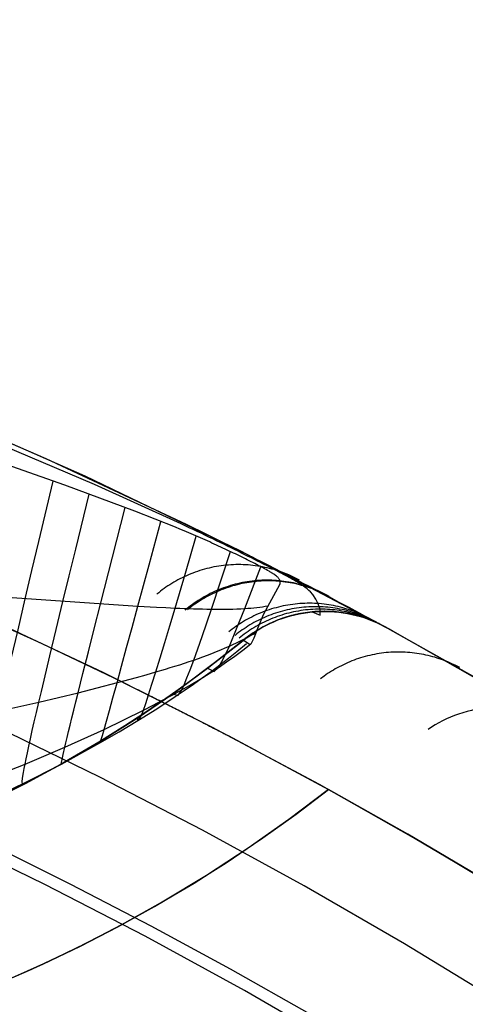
# Model space of a CAD drawing. Header units: millimetres. Extents: x -118 to 118, y -118 to 118.
# Tile 59 of 68: x 48 to 58, y 94 to 117. Entities that reach past the tile are written whole.
import ezdxf

# ---------------------------------------------------------------- set-up
doc = ezdxf.new("R2010")
doc.units = ezdxf.units.MM
doc.header["$MEASUREMENT"] = 0
doc.layers.add('Predefinito', color=5, linetype='Continuous')

msp = doc.modelspace()

# ---------------------------------------------------------------- linework, layer by layer
at = {"layer": 'Predefinito'}
for points in [[(59.917, 101.075), (56.393, 103.083), (52.801, 104.968), (49.146, 106.728), (45.433, 108.361), (41.666, 109.864), (37.849, 111.237), (33.987, 112.477), (30.085, 113.583), (26.146, 114.554), (22.177, 115.388), (18.181, 116.085), (14.163, 116.643), (10.129, 117.063), (6.082, 117.342), (2.028, 117.482), (-2.028, 117.482)], [(59.658, 96.556), (57.177, 98.046), (54.666, 99.468), (52.13, 100.82), (49.57, 102.103), (46.99, 103.316), (44.392, 104.459), (41.779, 105.531), (39.153, 106.533), (36.518, 107.465), (33.877, 108.326)], [(56.213, 103.181), (56.167, 103.206), (56.12, 103.23), (56.072, 103.253), (56.024, 103.276), (55.975, 103.297), (55.926, 103.318), (55.876, 103.339), (55.825, 103.358), (55.774, 103.376), (55.722, 103.394), (55.67, 103.411), (55.618, 103.427), (55.564, 103.442), (55.511, 103.456), (55.457, 103.469), (55.402, 103.481), (55.348, 103.492), (55.292, 103.502), (55.237, 103.511), (55.181, 103.519), (55.125, 103.527), (55.069, 103.533), (55.012, 103.538), (54.956, 103.541), (54.899, 103.544), (54.842, 103.546), (54.785, 103.547), (54.728, 103.546), (54.671, 103.545), (54.614, 103.542), (54.557, 103.539), (54.5, 103.534), (54.443, 103.528), (54.387, 103.521), (54.33, 103.513), (54.274, 103.504), (54.218, 103.494), (54.162, 103.483), (54.106, 103.471), (54.051, 103.457), (53.996, 103.443), (53.941, 103.428), (53.887, 103.411), (53.833, 103.394), (53.78, 103.376), (53.727, 103.357), (53.675, 103.337), (53.623, 103.316), (53.572, 103.294), (53.521, 103.271), (53.471, 103.247), (53.422, 103.223), (53.373, 103.197), (53.325, 103.171), (53.277, 103.144), (53.23, 103.117), (53.184, 103.088), (53.139, 103.059), (53.094, 103.029), (53.05, 102.999), (53.007, 102.968), (52.964, 102.936), (52.922, 102.904), (52.882, 102.871)], [(52.882, 102.871), (52.964, 102.936), (53.048, 102.998), (53.134, 103.056), (53.222, 103.112), (53.313, 103.165), (53.405, 103.214), (53.498, 103.26), (53.593, 103.303), (53.69, 103.343), (53.788, 103.379), (53.887, 103.411), (53.987, 103.441), (54.088, 103.466), (54.19, 103.489), (54.293, 103.507), (54.396, 103.522), (54.5, 103.534), (54.604, 103.542), (54.709, 103.546), (54.813, 103.546), (54.917, 103.543), (55.021, 103.537), (55.125, 103.527), (55.229, 103.513), (55.332, 103.495), (55.434, 103.474), (55.535, 103.449), (55.636, 103.421), (55.735, 103.39), (55.834, 103.355), (55.931, 103.316), (56.026, 103.275), (56.121, 103.229), (56.213, 103.181)], [(59.718, 90.455), (57.477, 91.897), (55.204, 93.284), (52.899, 94.616), (50.563, 95.894), (48.199, 97.114), (45.811, 98.276), (43.4, 99.377), (40.966, 100.42), (38.508, 101.403), (36.033, 102.324), (33.541, 103.182)], [(56.213, 103.181), (58.778, 101.742), (61.307, 100.238)], [(56.213, 103.181), (58.755, 101.755), (61.261, 100.267)], [(33.046, 96.095), (34.06, 96.086), (35.078, 96.111), (36.093, 96.17), (37.106, 96.264), (38.114, 96.391), (39.117, 96.553), (40.115, 96.748), (41.105, 96.977), (42.087, 97.239), (43.06, 97.534), (44.022, 97.862), (44.973, 98.221), (45.91, 98.613), (46.835, 99.036), (47.744, 99.49), (48.638, 99.975), (49.514, 100.489), (50.373, 101.032), (51.213, 101.605), (52.034, 102.205), (52.833, 102.832), (52.882, 102.871)], [(52.882, 102.871), (52.061, 102.225), (51.219, 101.608), (50.356, 101.021), (49.473, 100.463), (48.571, 99.937), (47.651, 99.442), (46.715, 98.979), (45.764, 98.549), (44.798, 98.153), (43.819, 97.789), (42.828, 97.46), (41.826, 97.166), (40.814, 96.906), (39.795, 96.682), (38.768, 96.493), (37.735, 96.339), (36.697, 96.222), (35.656, 96.14), (34.613, 96.095), (33.569, 96.086)], [(52.882, 102.871), (52.2, 102.332), (51.499, 101.809), (50.779, 101.303), (50.04, 100.816), (49.282, 100.349), (48.508, 99.902), (47.716, 99.476), (46.909, 99.072), (46.088, 98.692), (45.253, 98.335), (44.405, 98.002), (43.545, 97.695), (42.675, 97.413), (41.795, 97.157), (40.907, 96.928), (40.013, 96.727), (39.112, 96.552), (38.207, 96.405), (37.299, 96.286), (36.389, 96.194), (35.478, 96.13), (34.568, 96.094), (33.66, 96.085)], [(52.516, 100.62), (54.881, 99.349)], [(54.881, 99.349), (53.947, 98.643), (52.989, 97.969), (52.008, 97.328), (51.006, 96.722), (49.984, 96.15), (48.942, 95.613), (47.883, 95.113), (46.807, 94.649), (45.716, 94.222), (44.611, 93.833), (43.494, 93.482), (42.365, 93.17), (41.226, 92.896), (40.078, 92.662), (38.923, 92.467), (37.762, 92.312), (36.596, 92.197), (35.427, 92.122), (34.256, 92.087), (33.085, 92.093)], [(33.679, 92.085), (34.676, 92.095), (35.675, 92.135), (36.675, 92.204), (37.673, 92.302), (38.67, 92.43), (39.664, 92.588), (40.653, 92.774), (41.636, 92.99), (42.612, 93.235), (43.579, 93.507), (44.537, 93.808), (45.483, 94.137), (46.418, 94.492), (47.34, 94.873), (48.247, 95.28), (49.139, 95.711), (50.015, 96.167), (50.873, 96.645), (51.714, 97.145), (52.536, 97.667), (53.338, 98.209), (54.12, 98.77), (54.881, 99.349)], [(54.881, 99.349), (56.75, 98.294), (58.598, 97.203)], [(58.598, 97.203), (56.75, 98.294), (54.881, 99.349)]]:
    msp.add_lwpolyline(points, dxfattribs=at)
at = {"layer": 'Predefinito', "extrusion": (0.906489, -0.412406, 0.09055)}
msp.add_lwpolyline([(117.5, -135.252), (117.498, -135.153), (117.493, -135.053), (117.485, -134.954), (117.474, -134.855), (117.459, -134.755), (117.44, -134.657), (117.419, -134.559), (117.394, -134.461), (117.366, -134.365), (117.334, -134.269), (117.3, -134.175), (117.262, -134.082), (117.222, -133.99), (117.178, -133.9), (117.132, -133.812), (117.083, -133.726)], dxfattribs=at)
at = {"layer": 'Predefinito', "extrusion": (0.90272, -0.418978, 0.097748)}
msp.add_lwpolyline([(117.5, -135.079), (117.499, -134.989), (117.495, -134.899), (117.488, -134.809), (117.478, -134.719), (117.466, -134.629), (117.451, -134.54), (117.433, -134.45), (117.413, -134.362), (117.39, -134.274), (117.364, -134.186), (117.336, -134.1), (117.305, -134.015), (117.271, -133.931), (117.236, -133.848), (117.197, -133.766), (117.157, -133.686)], dxfattribs=at)
at = {"layer": 'Predefinito', "extrusion": (0.899183, -0.425639, 0.101491)}
msp.add_lwpolyline([(117.5, -134.939), (117.499, -134.86), (117.496, -134.779), (117.49, -134.699), (117.483, -134.619), (117.473, -134.539), (117.461, -134.46), (117.447, -134.38), (117.431, -134.301), (117.413, -134.222), (117.393, -134.144), (117.37, -134.067), (117.346, -133.99), (117.319, -133.914), (117.291, -133.839), (117.261, -133.765), (117.228, -133.692)], dxfattribs=at)
at = {"layer": 'Predefinito', "extrusion": (0.897424, -0.433162, 0.083675)}
msp.add_lwpolyline([(117.5, -135.083), (117.499, -135.015), (117.497, -134.946), (117.493, -134.877), (117.487, -134.808), (117.48, -134.739), (117.471, -134.67), (117.461, -134.601), (117.449, -134.533), (117.436, -134.465), (117.42, -134.397), (117.404, -134.33), (117.386, -134.263), (117.366, -134.197), (117.345, -134.131), (117.322, -134.066), (117.298, -134.001)], dxfattribs=at)
at = {"layer": 'Predefinito', "extrusion": (0.885636, -0.435767, 0.160483)}
msp.add_lwpolyline([(117.5, -133.71), (117.499, -133.65), (117.498, -133.591), (117.495, -133.531), (117.491, -133.472), (117.485, -133.412), (117.479, -133.352), (117.471, -133.293), (117.462, -133.234), (117.452, -133.175), (117.441, -133.116), (117.428, -133.057), (117.415, -132.999), (117.4, -132.941), (117.384, -132.884), (117.367, -132.826), (117.349, -132.77)], dxfattribs=at)
at = {"layer": 'Predefinito', "extrusion": (0.866607, -0.430441, 0.252415)}
msp.add_lwpolyline([(117.5, -130.992), (117.499, -130.936), (117.498, -130.88), (117.495, -130.823), (117.492, -130.767), (117.487, -130.711), (117.481, -130.655), (117.474, -130.599), (117.466, -130.543), (117.457, -130.487), (117.447, -130.431), (117.436, -130.376), (117.424, -130.32), (117.411, -130.266), (117.396, -130.211), (117.381, -130.157), (117.365, -130.103)], dxfattribs=at)
at = {"layer": 'Predefinito', "extrusion": (0.83481, -0.418471, 0.357735)}
msp.add_lwpolyline([(117.5, -126.292), (117.5, -126.238), (117.498, -126.185), (117.496, -126.131), (117.492, -126.077), (117.488, -126.023), (117.483, -125.97), (117.476, -125.916), (117.469, -125.863), (117.461, -125.809), (117.452, -125.756), (117.442, -125.703), (117.431, -125.65), (117.419, -125.598), (117.406, -125.546), (117.392, -125.494), (117.377, -125.442)], dxfattribs=at)
at = {"layer": 'Predefinito', "extrusion": (0.727985, -0.371079, 0.576488)}
msp.add_lwpolyline([(117.5, -110.171), (117.498, -110.069), (117.493, -109.966), (117.484, -109.864), (117.472, -109.762), (117.456, -109.66), (117.437, -109.559), (117.414, -109.459), (117.388, -109.36)], dxfattribs=at)
at = {"layer": 'Predefinito', "extrusion": (0.582202, -0.300938, 0.755299)}
msp.add_lwpolyline([(117.5, -87.98), (117.498, -87.876), (117.493, -87.772), (117.484, -87.668), (117.471, -87.564), (117.455, -87.461), (117.435, -87.359), (117.412, -87.257), (117.385, -87.157)], dxfattribs=at)
at = {"layer": 'Predefinito', "extrusion": (0.428881, -0.224067, 0.875132)}
msp.add_lwpolyline([(117.5, -64.608), (117.499, -64.551), (117.498, -64.493), (117.495, -64.436), (117.491, -64.378), (117.486, -64.32), (117.48, -64.263), (117.473, -64.205), (117.464, -64.148), (117.455, -64.091), (117.445, -64.034), (117.433, -63.977), (117.42, -63.921), (117.406, -63.865), (117.392, -63.809), (117.376, -63.754), (117.359, -63.699)], dxfattribs=at)
at = {"layer": 'Predefinito', "extrusion": (0.242058, -0.128176, 0.961758)}
msp.add_lwpolyline([(117.5, -36.124), (117.499, -36.04), (117.495, -35.955), (117.489, -35.87), (117.481, -35.786), (117.47, -35.701), (117.457, -35.617), (117.441, -35.533), (117.423, -35.45), (117.403, -35.367), (117.38, -35.285), (117.355, -35.203), (117.328, -35.123), (117.298, -35.043), (117.267, -34.964), (117.233, -34.887), (117.197, -34.81)], dxfattribs=at)
at = {"layer": 'Predefinito', "extrusion": (0.312155, -0.164343, 0.935709)}
msp.add_lwpolyline([(117.5, -46.821), (117.499, -46.752), (117.497, -46.682), (117.493, -46.613), (117.487, -46.543), (117.48, -46.474), (117.471, -46.404), (117.46, -46.335), (117.448, -46.266), (117.434, -46.198), (117.419, -46.129), (117.402, -46.061), (117.384, -45.994), (117.364, -45.927), (117.342, -45.861), (117.319, -45.795), (117.294, -45.73)], dxfattribs=at)
at = {"layer": 'Predefinito', "extrusion": (0.169651, -0.090596, 0.981331)}
msp.add_lwpolyline([(117.5, -25.036), (117.499, -24.98), (117.498, -24.924), (117.495, -24.868), (117.492, -24.812), (117.487, -24.755), (117.481, -24.699), (117.474, -24.643), (117.466, -24.586), (117.457, -24.53), (117.447, -24.474), (117.436, -24.418), (117.423, -24.362), (117.41, -24.307), (117.395, -24.251), (117.38, -24.196), (117.363, -24.142), (117.346, -24.087), (117.327, -24.033), (117.308, -23.979), (117.287, -23.926), (117.265, -23.873), (117.243, -23.821), (117.219, -23.769), (117.194, -23.717), (117.169, -23.667), (117.143, -23.616), (117.115, -23.567), (117.087, -23.518), (117.058, -23.469), (117.028, -23.421), (116.998, -23.374), (116.966, -23.328)], dxfattribs=at)
at = {"layer": 'Predefinito', "extrusion": (0.101582, -0.054845, 0.993314)}
msp.add_lwpolyline([(117.5, -14.627), (117.499, -14.551), (117.496, -14.474), (117.491, -14.397), (117.484, -14.32), (117.475, -14.242), (117.464, -14.165), (117.451, -14.088), (117.436, -14.01), (117.419, -13.933), (117.399, -13.857), (117.378, -13.78), (117.354, -13.704), (117.329, -13.629), (117.302, -13.554), (117.272, -13.48), (117.241, -13.407), (117.207, -13.335), (117.172, -13.263), (117.135, -13.193), (117.096, -13.123), (117.055, -13.055), (117.013, -12.988), (116.968, -12.923), (116.923, -12.858), (116.876, -12.795), (116.827, -12.734), (116.777, -12.674), (116.725, -12.615), (116.672, -12.558), (116.618, -12.503), (116.563, -12.45), (116.507, -12.398)], dxfattribs=at)
at = {"layer": 'Predefinito', "extrusion": (-0.001996, 0.001087, 0.999997)}
msp.add_lwpolyline([(56.013, 103.29), (55.967, 103.315), (55.92, 103.339), (55.873, 103.362), (55.824, 103.384), (55.775, 103.406), (55.726, 103.427), (55.676, 103.447), (55.625, 103.467), (55.574, 103.485), (55.523, 103.503), (55.47, 103.52), (55.418, 103.536), (55.365, 103.551), (55.311, 103.565), (55.257, 103.578), (55.202, 103.59), (55.148, 103.601), (55.093, 103.611), (55.037, 103.62), (54.981, 103.628), (54.925, 103.635), (54.869, 103.641), (54.813, 103.646), (54.756, 103.65), (54.699, 103.653), (54.642, 103.655), (54.585, 103.656), (54.528, 103.655), (54.471, 103.654), (54.414, 103.651), (54.357, 103.647), (54.3, 103.643), (54.243, 103.637), (54.187, 103.63), (54.13, 103.622), (54.074, 103.613), (54.018, 103.603), (53.962, 103.592), (53.906, 103.579), (53.851, 103.566), (53.796, 103.552), (53.742, 103.537), (53.687, 103.52), (53.634, 103.503), (53.58, 103.485), (53.527, 103.466), (53.475, 103.445), (53.423, 103.424), (53.372, 103.402), (53.321, 103.38), (53.271, 103.356), (53.222, 103.331), (53.173, 103.306), (53.125, 103.28), (53.077, 103.253), (53.03, 103.225), (52.984, 103.197), (52.939, 103.168), (52.894, 103.138), (52.85, 103.108), (52.807, 103.077), (52.764, 103.045), (52.723, 103.013), (52.682, 102.98)], dxfattribs=at)
at = {"layer": 'Predefinito', "extrusion": (-0.003484, 0.001898, 0.999992)}
msp.add_lwpolyline([(55.864, 103.371), (55.817, 103.396), (55.771, 103.42), (55.723, 103.443), (55.675, 103.466), (55.626, 103.488), (55.576, 103.509), (55.526, 103.529), (55.476, 103.548), (55.425, 103.567), (55.373, 103.584), (55.321, 103.601), (55.268, 103.617), (55.215, 103.632), (55.161, 103.646), (55.107, 103.659), (55.053, 103.671), (54.998, 103.682), (54.943, 103.693), (54.887, 103.702), (54.832, 103.71), (54.776, 103.717), (54.719, 103.723), (54.663, 103.728), (54.606, 103.732), (54.55, 103.735), (54.493, 103.736), (54.436, 103.737), (54.379, 103.737), (54.322, 103.735), (54.265, 103.733), (54.208, 103.729), (54.151, 103.724), (54.094, 103.718), (54.037, 103.711), (53.981, 103.703), (53.924, 103.694), (53.868, 103.684), (53.812, 103.673), (53.757, 103.661), (53.701, 103.648), (53.646, 103.633), (53.592, 103.618), (53.538, 103.602), (53.484, 103.584), (53.431, 103.566), (53.378, 103.547), (53.325, 103.527), (53.274, 103.506), (53.222, 103.484), (53.172, 103.461), (53.122, 103.437), (53.072, 103.413), (53.023, 103.388), (52.975, 103.361), (52.927, 103.335), (52.881, 103.307), (52.834, 103.278), (52.789, 103.249), (52.744, 103.22), (52.7, 103.189), (52.657, 103.158), (52.615, 103.127), (52.573, 103.094), (52.532, 103.062)], dxfattribs=at)
at = {"layer": 'Predefinito', "extrusion": (-0.013029, 0.007101, 0.99989)}
msp.add_lwpolyline([(54.893, 103.9), (54.847, 103.925), (54.8, 103.949), (54.752, 103.972), (54.704, 103.995), (54.655, 104.017), (54.606, 104.038), (54.555, 104.058), (54.505, 104.077), (54.454, 104.096), (54.402, 104.114), (54.349, 104.13), (54.297, 104.146), (54.243, 104.161), (54.19, 104.175), (54.135, 104.188), (54.081, 104.201), (54.026, 104.212), (53.971, 104.222), (53.915, 104.231), (53.859, 104.239), (53.803, 104.246), (53.747, 104.252), (53.69, 104.257), (53.633, 104.261), (53.577, 104.264), (53.52, 104.265), (53.462, 104.266), (53.405, 104.266), (53.348, 104.264), (53.291, 104.261), (53.234, 104.258), (53.177, 104.253), (53.12, 104.247), (53.063, 104.24), (53.006, 104.232), (52.95, 104.223), (52.894, 104.213), (52.838, 104.201), (52.782, 104.189), (52.727, 104.176), (52.672, 104.161), (52.617, 104.146), (52.563, 104.129), (52.509, 104.112), (52.455, 104.094), (52.403, 104.074), (52.35, 104.054), (52.298, 104.033), (52.247, 104.011), (52.196, 103.988), (52.146, 103.964), (52.096, 103.939), (52.048, 103.914), (51.999, 103.888), (51.952, 103.861), (51.905, 103.833), (51.859, 103.804), (51.813, 103.775), (51.768, 103.745), (51.724, 103.715), (51.681, 103.683), (51.639, 103.652), (51.597, 103.619), (51.556, 103.586)], dxfattribs=at)
at = {"layer": 'Predefinito', "extrusion": (-0.019831, 0.010824, 0.999745)}
msp.add_lwpolyline([(-117.5, -2.388), (-117.5, -2.441), (-117.498, -2.494), (-117.496, -2.547), (-117.492, -2.601), (-117.488, -2.654), (-117.483, -2.708), (-117.477, -2.762), (-117.469, -2.817), (-117.461, -2.871), (-117.451, -2.925), (-117.441, -2.98), (-117.43, -3.034), (-117.417, -3.088), (-117.403, -3.143), (-117.389, -3.197), (-117.373, -3.251), (-117.356, -3.305), (-117.339, -3.359), (-117.32, -3.412), (-117.3, -3.465), (-117.279, -3.518), (-117.257, -3.571), (-117.234, -3.624), (-117.209, -3.676), (-117.184, -3.727), (-117.158, -3.778), (-117.131, -3.829), (-117.103, -3.879), (-117.074, -3.929), (-117.044, -3.978), (-117.012, -4.027), (-116.98, -4.075), (-116.948, -4.122), (-116.914, -4.169), (-116.879, -4.215), (-116.843, -4.261), (-116.807, -4.305), (-116.77, -4.349), (-116.732, -4.392), (-116.693, -4.435), (-116.654, -4.476), (-116.613, -4.517), (-116.572, -4.557), (-116.531, -4.596), (-116.488, -4.634), (-116.446, -4.671), (-116.402, -4.708), (-116.358, -4.743), (-116.314, -4.777), (-116.269, -4.811), (-116.223, -4.844), (-116.177, -4.875), (-116.131, -4.906), (-116.084, -4.935), (-116.037, -4.964), (-115.99, -4.992), (-115.942, -5.019), (-115.894, -5.044), (-115.846, -5.069), (-115.797, -5.093), (-115.749, -5.116), (-115.7, -5.137), (-115.651, -5.158), (-115.602, -5.178)], dxfattribs=at)
at = {"layer": 'Predefinito', "extrusion": (-0.013549, 0.007406, 0.999881)}
msp.add_lwpolyline([(54.871, 103.915), (54.824, 103.94), (54.777, 103.964), (54.729, 103.988), (54.68, 104.011), (54.63, 104.033), (54.58, 104.054), (54.529, 104.074), (54.478, 104.094), (54.426, 104.113), (54.374, 104.131), (54.321, 104.148), (54.267, 104.164), (54.214, 104.179), (54.159, 104.193), (54.104, 104.206), (54.049, 104.218), (53.993, 104.229), (53.938, 104.239), (53.881, 104.248), (53.825, 104.256), (53.768, 104.263), (53.711, 104.269), (53.653, 104.274), (53.596, 104.278), (53.538, 104.28), (53.481, 104.282), (53.423, 104.282), (53.365, 104.281), (53.307, 104.28), (53.249, 104.277), (53.191, 104.273), (53.133, 104.267), (53.076, 104.261), (53.018, 104.254), (52.961, 104.245), (52.904, 104.235), (52.847, 104.225), (52.79, 104.213), (52.734, 104.2), (52.678, 104.186), (52.622, 104.171), (52.567, 104.155), (52.512, 104.138), (52.458, 104.12), (52.404, 104.101), (52.351, 104.081), (52.298, 104.06), (52.246, 104.038), (52.194, 104.015), (52.143, 103.991), (52.092, 103.966), (52.042, 103.941), (51.993, 103.915), (51.945, 103.887), (51.897, 103.86), (51.85, 103.831), (51.803, 103.801), (51.758, 103.771), (51.713, 103.741), (51.669, 103.709), (51.625, 103.677), (51.583, 103.644), (51.541, 103.611), (51.5, 103.577)], dxfattribs=at)
at = {"layer": 'Predefinito', "extrusion": (-0.002325, 0.001271, 0.999996)}
msp.add_lwpolyline([(56.124, 103.23), (56.077, 103.255), (56.03, 103.279), (55.982, 103.303), (55.934, 103.326), (55.884, 103.348), (55.835, 103.369), (55.784, 103.389), (55.733, 103.409), (55.682, 103.427), (55.63, 103.445), (55.577, 103.462), (55.524, 103.478), (55.471, 103.493), (55.417, 103.507), (55.362, 103.521), (55.308, 103.533), (55.252, 103.544), (55.197, 103.554), (55.141, 103.563), (55.085, 103.571), (55.029, 103.578), (54.972, 103.584), (54.915, 103.589), (54.858, 103.593), (54.801, 103.596), (54.743, 103.598), (54.686, 103.598), (54.629, 103.598), (54.571, 103.596), (54.514, 103.593), (54.456, 103.59), (54.399, 103.585), (54.342, 103.579), (54.285, 103.572), (54.228, 103.563), (54.171, 103.554), (54.114, 103.544), (54.058, 103.532), (54.002, 103.52), (53.947, 103.506), (53.891, 103.492), (53.836, 103.476), (53.782, 103.459), (53.728, 103.442), (53.674, 103.423), (53.621, 103.404), (53.569, 103.383), (53.517, 103.362), (53.465, 103.339), (53.414, 103.316), (53.364, 103.292), (53.314, 103.267), (53.265, 103.241), (53.217, 103.215), (53.169, 103.188), (53.122, 103.16), (53.076, 103.131), (53.03, 103.101), (52.985, 103.071), (52.941, 103.04), (52.898, 103.009), (52.855, 102.977), (52.813, 102.944), (52.773, 102.911)], dxfattribs=at)
at = {"layer": 'Predefinito', "extrusion": (0.013819, -0.007555, 0.999876)}
msp.add_lwpolyline([(57.967, 102.223), (57.875, 102.271), (57.781, 102.316), (57.733, 102.337), (57.685, 102.358), (57.636, 102.378), (57.586, 102.397), (57.536, 102.416), (57.485, 102.433), (57.434, 102.45), (57.383, 102.466), (57.33, 102.481), (57.278, 102.495), (57.225, 102.508), (57.172, 102.52), (57.118, 102.532), (57.064, 102.542), (57.01, 102.551), (56.955, 102.56), (56.9, 102.567), (56.845, 102.573), (56.79, 102.579), (56.735, 102.583), (56.679, 102.587), (56.623, 102.589), (56.568, 102.59), (56.512, 102.59), (56.456, 102.589), (56.4, 102.588), (56.344, 102.585), (56.288, 102.581), (56.232, 102.576), (56.177, 102.57), (56.121, 102.563), (56.066, 102.555), (56.011, 102.546), (55.956, 102.535), (55.901, 102.524), (55.847, 102.512), (55.793, 102.499), (55.739, 102.485), (55.686, 102.47), (55.633, 102.454), (55.58, 102.437), (55.528, 102.419), (55.477, 102.4), (55.425, 102.381), (55.375, 102.36), (55.325, 102.339), (55.275, 102.316), (55.226, 102.293), (55.178, 102.269), (55.13, 102.245), (55.083, 102.219), (55.036, 102.193), (54.99, 102.166), (54.945, 102.139), (54.9, 102.111), (54.856, 102.082), (54.771, 102.022), (54.688, 101.96)], dxfattribs=at)
at = {"layer": 'Predefinito', "extrusion": (0.034038, -0.018573, 0.999248)}
msp.add_lwpolyline([(117.5, -4.642), (117.498, -4.544), (117.494, -4.445), (117.485, -4.345), (117.474, -4.245), (117.458, -4.145), (117.44, -4.044), (117.418, -3.944), (117.392, -3.844), (117.363, -3.744), (117.33, -3.645), (117.293, -3.547), (117.274, -3.499), (117.253, -3.45), (117.232, -3.402), (117.21, -3.355), (117.187, -3.307), (117.163, -3.26), (117.138, -3.214), (117.112, -3.167), (117.086, -3.122), (117.059, -3.076), (117.031, -3.031), (117.002, -2.987), (116.973, -2.943), (116.942, -2.9), (116.911, -2.858), (116.88, -2.815), (116.847, -2.774), (116.814, -2.733), (116.78, -2.693), (116.746, -2.653), (116.675, -2.576), (116.602, -2.502), (116.527, -2.43), (116.45, -2.362), (116.37, -2.296), (116.289, -2.234), (116.207, -2.175), (116.123, -2.119), (116.038, -2.066), (115.952, -2.017), (115.865, -1.971)], dxfattribs=at)
at = {"layer": 'Predefinito', "extrusion": (0.061888, -0.033638, 0.997516)}
msp.add_lwpolyline([(117.5, -8.679), (117.499, -8.59), (117.495, -8.499), (117.488, -8.408), (117.478, -8.317), (117.466, -8.226), (117.45, -8.134), (117.432, -8.043), (117.41, -7.952), (117.386, -7.861), (117.359, -7.771), (117.329, -7.681), (117.296, -7.592), (117.26, -7.504), (117.222, -7.417), (117.18, -7.332), (117.136, -7.247), (117.089, -7.164), (117.04, -7.083), (116.988, -7.003), (116.934, -6.925), (116.877, -6.849), (116.818, -6.775), (116.757, -6.703), (116.694, -6.633), (116.629, -6.566), (116.563, -6.501), (116.494, -6.438), (116.424, -6.378), (116.353, -6.32), (116.281, -6.265), (116.207, -6.212), (116.132, -6.162)], dxfattribs=at)
at = {"layer": 'Predefinito', "extrusion": (1, 0, 0)}
for points in [[(103.547, 0), (103.547, -99.999)], [(103.181, -99.999), (103.181, 0)]]:
    msp.add_lwpolyline(points, dxfattribs=at)
at = {"layer": 'Predefinito', "extrusion": (9.84847e-05, 0.999981, -0.006176)}
msp.add_lwpolyline([(-52.823, -99.363), (-53.008, -110.971)], dxfattribs=at)
at = {"layer": 'Predefinito', "extrusion": (0, 1, -4.35615e-08)}
msp.add_lwpolyline([(-52.882, -100), (-52.882, 0)], dxfattribs=at)
at = {"layer": 'Predefinito', "extrusion": (0, 1, 0)}
for points in [[(-54.881, -99.999), (-54.881, 0)], [(-54.881, -132), (-54.881, -99.999)]]:
    msp.add_lwpolyline(points, dxfattribs=at)
at = {"layer": 'Predefinito'}
for points in [[(45.07, 108.512, -136.12), (48.225, 107.148, -135.852), (51.527, 105.599, -135.515), (51.72, 105.505, -135.491), (51.816, 105.458, -135.476), (51.912, 105.411, -135.459), (52.007, 105.364, -135.44), (52.102, 105.317, -135.419), (52.197, 105.27, -135.396), (52.291, 105.223, -135.37), (52.384, 105.177, -135.341), (52.477, 105.13, -135.31), (52.569, 105.085, -135.276), (52.66, 105.039, -135.24), (52.749, 104.994, -135.201), (52.838, 104.95, -135.159), (52.925, 104.906, -135.114), (53.011, 104.862, -135.066), (53.096, 104.819, -135.015), (53.179, 104.777, -134.962), (53.261, 104.735, -134.905), (53.342, 104.694, -134.846), (53.421, 104.654, -134.784), (53.498, 104.615, -134.72), (53.573, 104.576, -134.653), (53.647, 104.538, -134.583), (53.719, 104.501, -134.511), (53.789, 104.466, -134.437), (53.856, 104.43, -134.36), (53.923, 104.396, -134.281), (53.987, 104.363, -134.2), (54.049, 104.331, -134.117), (54.109, 104.3, -134.032), (54.166, 104.27, -133.945), (54.222, 104.241, -133.857), (54.276, 104.213, -133.767), (54.327, 104.186, -133.676), (54.377, 104.16, -133.584), (54.424, 104.136, -133.49), (54.47, 104.112, -133.396), (54.514, 104.089, -133.3), (54.556, 104.067, -133.203), (54.596, 104.046, -133.106), (54.635, 104.025, -133.008), (54.709, 103.986, -132.809), (54.777, 103.95, -132.608), (54.841, 103.917, -132.405), (54.901, 103.885, -132.201), (55.011, 103.827, -131.788), (55.11, 103.774, -131.372), (55.201, 103.726, -130.954), (55.36, 103.641, -130.112), (55.499, 103.567, -129.265), (55.62, 103.502, -128.415), (55.727, 103.444, -127.562), (55.907, 103.347, -125.85), (56.049, 103.27, -124.133), (56.16, 103.21, -122.413), (56.244, 103.164, -120.69), (56.349, 103.107, -117.244), (56.386, 103.087, -113.795), (56.213, 103.181, -99.999)], [(54.5, 103.534, -99.999), (54.688, 103.456, -116.183), (54.683, 103.599, -123.118), (54.632, 103.741, -126.567), (54.586, 103.832, -128.289), (54.51, 103.94, -130.005), (54.455, 104.003, -130.859), (54.42, 104.038, -131.282), (54.377, 104.076, -131.703), (54.352, 104.096, -131.912), (54.324, 104.118, -132.119), (54.292, 104.142, -132.325), (54.255, 104.167, -132.528), (54.234, 104.181, -132.628), (54.212, 104.195, -132.727), (54.188, 104.21, -132.825), (54.162, 104.226, -132.922), (54.134, 104.242, -133.018), (54.103, 104.26, -133.113), (54.071, 104.279, -133.206), (54.036, 104.299, -133.298), (53.998, 104.32, -133.388), (53.958, 104.342, -133.477), (53.915, 104.365, -133.564), (53.869, 104.39, -133.649), (53.821, 104.415, -133.733), (53.77, 104.442, -133.814), (53.744, 104.456, -133.854), (53.717, 104.47, -133.893), (53.69, 104.484, -133.932), (53.662, 104.499, -133.97), (53.633, 104.513, -134.008), (53.604, 104.529, -134.045), (53.574, 104.544, -134.081), (53.544, 104.56, -134.117), (53.513, 104.576, -134.152), (53.482, 104.592, -134.186), (53.45, 104.608, -134.22), (53.417, 104.625, -134.253), (53.384, 104.642, -134.286), (53.351, 104.659, -134.318), (53.282, 104.694, -134.38), (53.211, 104.73, -134.44), (53.138, 104.767, -134.496), (53.064, 104.804, -134.55), (52.988, 104.842, -134.601), (52.911, 104.881, -134.649), (52.832, 104.92, -134.693), (52.792, 104.94, -134.715), (52.752, 104.96, -134.735), (52.671, 105, -134.773), (52.588, 105.041, -134.809), (52.504, 105.083, -134.841), (52.418, 105.125, -134.87), (52.33, 105.168, -134.897), (52.242, 105.211, -134.92), (52.153, 105.254, -134.941), (52.063, 105.297, -134.958), (51.972, 105.341, -134.973), (51.881, 105.385, -134.986), (51.79, 105.428, -134.996), (51.697, 105.472, -135.003), (51.603, 105.517, -135.009), (51.412, 105.607, -135.014), (49.366, 106.531, -135.015), (46.902, 107.575, -135.043)], [(52.882, 102.871, -100), (53.038, 102.769, -112.933), (53.065, 102.797, -114.734), (53.129, 102.924, -118.407), (53.22, 103.152, -122.044), (53.36, 103.484, -125.636), (53.732, 104.176, -131.626), (53.74, 104.202, -131.845), (53.743, 104.23, -132.07), (53.743, 104.245, -132.186), (53.74, 104.26, -132.305), (53.735, 104.277, -132.426), (53.727, 104.295, -132.551), (53.721, 104.304, -132.615), (53.714, 104.314, -132.68), (53.706, 104.325, -132.747), (53.696, 104.336, -132.814), (53.684, 104.348, -132.882), (53.67, 104.361, -132.951), (53.654, 104.375, -133.019), (53.636, 104.389, -133.088), (53.616, 104.403, -133.156), (53.593, 104.419, -133.224), (53.581, 104.427, -133.257), (53.568, 104.436, -133.291), (53.555, 104.444, -133.324), (53.541, 104.453, -133.357), (53.527, 104.462, -133.39), (53.512, 104.471, -133.422), (53.496, 104.48, -133.454), (53.48, 104.489, -133.485), (53.447, 104.509, -133.546), (53.413, 104.528, -133.605), (53.377, 104.548, -133.661), (53.341, 104.568, -133.715), (53.303, 104.588, -133.766), (53.265, 104.609, -133.816), (53.225, 104.63, -133.864), (53.184, 104.651, -133.91), (53.143, 104.672, -133.953), (53.1, 104.694, -133.995), (53.058, 104.715, -134.035), (53.014, 104.737, -134.074), (52.969, 104.76, -134.11), (52.924, 104.782, -134.146), (52.878, 104.805, -134.179), (52.831, 104.828, -134.212), (52.784, 104.851, -134.242), (52.737, 104.874, -134.271), (52.689, 104.897, -134.298), (52.641, 104.92, -134.323), (52.593, 104.943, -134.347), (52.544, 104.967, -134.369), (52.494, 104.99, -134.39), (52.444, 105.014, -134.41), (52.394, 105.037, -134.427), (52.344, 105.06, -134.443), (52.293, 105.084, -134.458), (52.242, 105.108, -134.472), (52.19, 105.131, -134.484), (52.137, 105.155, -134.495), (52.083, 105.18, -134.504), (52.029, 105.204, -134.512), (51.974, 105.228, -134.52), (51.919, 105.253, -134.525), (51.864, 105.277, -134.53), (51.808, 105.301, -134.534), (51.753, 105.325, -134.536), (51.698, 105.349, -134.537), (51.589, 105.396, -134.537), (51.483, 105.441, -134.533), (51.378, 105.484, -134.527), (51.274, 105.528, -134.519), (50.318, 105.905, -134.422), (48.67, 106.519, -134.31), (46.857, 107.152, -134.22)], [(59.001, 94.293, -161), (56.671, 95.715, -161), (54.309, 97.08, -161), (51.917, 98.388, -161), (49.497, 99.638, -161), (47.05, 100.828, -161), (44.577, 101.958, -161), (42.08, 103.028, -161), (39.559, 104.037, -161), (37.018, 104.983, -161), (34.457, 105.866, -161), (31.878, 106.685, -161)], [(46.835, 99.036, -100), (46.738, 99.041, -107.647), (46.73, 99.1, -109.558), (46.734, 99.201, -111.462), (46.752, 99.357, -113.357), (46.768, 99.459, -114.298), (46.788, 99.579, -115.236), (46.814, 99.718, -116.168), (46.844, 99.876, -117.094), (46.88, 100.053, -118.013), (46.92, 100.248, -118.925), (46.965, 100.461, -119.828), (47.015, 100.692, -120.721), (47.07, 100.941, -121.604), (47.129, 101.206, -122.476), (47.192, 101.489, -123.336), (47.26, 101.787, -124.184), (47.332, 102.099, -125.02), (47.408, 102.425, -125.846), (47.568, 103.113, -127.464), (47.739, 103.841, -129.041), (47.896, 104.506, -130.393), (48.059, 105.192, -131.717), (48.399, 106.616, -134.293)], [(47.744, 99.49, -100), (47.671, 99.48, -107.587), (47.668, 99.528, -109.482), (47.676, 99.615, -111.373), (47.697, 99.752, -113.253), (47.713, 99.842, -114.189), (47.733, 99.948, -115.12), (47.758, 100.072, -116.047), (47.788, 100.213, -116.969), (47.822, 100.371, -117.884), (47.861, 100.545, -118.792), (47.904, 100.736, -119.692), (47.951, 100.943, -120.584), (48.002, 101.166, -121.466), (48.058, 101.405, -122.339), (48.118, 101.659, -123.2), (48.181, 101.927, -124.05), (48.319, 102.501, -125.72), (48.468, 103.12, -127.351), (48.627, 103.776, -128.945), (48.775, 104.382, -130.331), (48.928, 105.008, -131.691), (49.247, 106.308, -134.345)], [(48.638, 99.975, -100), (48.591, 99.95, -107.523), (48.595, 99.986, -109.402), (48.608, 100.058, -111.277), (48.632, 100.174, -113.144), (48.671, 100.344, -114.998), (48.696, 100.452, -115.919), (48.725, 100.575, -116.835), (48.758, 100.713, -117.746), (48.795, 100.866, -118.65), (48.836, 101.034, -119.548), (48.881, 101.217, -120.438), (48.93, 101.413, -121.319), (48.982, 101.623, -122.191), (49.097, 102.084, -123.907), (49.225, 102.591, -125.586), (49.364, 103.138, -127.229), (49.511, 103.718, -128.839), (49.793, 104.824, -131.663), (50.091, 105.992, -134.403)], [(49.514, 100.489, -100), (49.499, 100.449, -107.458), (49.53, 100.53, -111.181), (49.559, 100.625, -113.033), (49.6, 100.767, -114.874), (49.655, 100.963, -116.701), (49.723, 101.212, -118.508), (49.805, 101.512, -120.292), (49.901, 101.861, -122.045), (50.008, 102.258, -123.766), (50.127, 102.695, -125.454), (50.255, 103.167, -127.111), (50.391, 103.668, -128.739), (50.654, 104.639, -131.65), (50.932, 105.666, -134.484)], [(50.373, 101.032, -100), (50.394, 100.978, -107.387), (50.44, 101.031, -111.076), (50.475, 101.104, -112.912), (50.52, 101.217, -114.739), (50.576, 101.376, -116.554), (50.644, 101.58, -118.352), (50.723, 101.828, -120.13), (50.813, 102.118, -121.883), (50.914, 102.448, -123.607), (51.024, 102.813, -125.304), (51.143, 103.207, -126.975), (51.267, 103.625, -128.621), (51.511, 104.448, -131.612), (51.767, 105.319, -134.536)], [(51.213, 101.605, -100), (51.334, 101.562, -110.914), (51.374, 101.613, -112.725), (51.423, 101.697, -114.529), (51.481, 101.818, -116.323), (51.548, 101.977, -118.103), (51.623, 102.171, -119.866), (51.708, 102.4, -121.61), (51.802, 102.661, -123.33), (51.903, 102.951, -125.027), (52.123, 103.598, -128.36), (52.573, 104.953, -134.356)], [(52.034, 102.205, -100), (52.191, 102.132, -110.672), (52.283, 102.219, -114.212), (52.401, 102.418, -117.721), (52.546, 102.727, -121.178), (52.717, 103.133, -124.567), (52.908, 103.613, -127.891), (53.285, 104.598, -133.79)], [(45.073, 104.167, -135), (48.11, 102.799, -135), (49.987, 101.9, -134.999), (50.08, 101.854, -134.994), (50.127, 101.831, -134.991), (50.173, 101.808, -134.986), (50.22, 101.785, -134.981), (50.266, 101.762, -134.974), (50.312, 101.74, -134.967), (50.358, 101.717, -134.958), (50.404, 101.694, -134.949), (50.449, 101.672, -134.939), (50.495, 101.649, -134.928), (50.54, 101.627, -134.915), (50.585, 101.604, -134.902), (50.63, 101.582, -134.888), (50.674, 101.56, -134.874), (50.718, 101.538, -134.858), (50.762, 101.516, -134.841), (50.806, 101.494, -134.823), (50.849, 101.472, -134.805), (50.892, 101.451, -134.785), (50.935, 101.429, -134.765), (50.977, 101.408, -134.744), (51.019, 101.387, -134.722), (51.061, 101.366, -134.699), (51.102, 101.345, -134.676), (51.143, 101.324, -134.651), (51.183, 101.304, -134.626), (51.223, 101.284, -134.6), (51.263, 101.264, -134.573), (51.302, 101.244, -134.545), (51.341, 101.224, -134.517), (51.379, 101.205, -134.487), (51.417, 101.186, -134.457), (51.454, 101.167, -134.426), (51.491, 101.148, -134.394), (51.528, 101.129, -134.362), (51.563, 101.111, -134.328), (51.599, 101.093, -134.294), (51.634, 101.075, -134.26), (51.668, 101.058, -134.224), (51.702, 101.041, -134.188), (51.735, 101.024, -134.152), (51.767, 101.007, -134.115), (51.799, 100.991, -134.077), (51.83, 100.975, -134.038), (51.861, 100.959, -133.999), (51.89, 100.944, -133.96), (51.92, 100.929, -133.92), (51.948, 100.914, -133.879), (51.976, 100.9, -133.838), (52.03, 100.872, -133.754), (52.082, 100.845, -133.668), (52.13, 100.82, -133.58), (52.176, 100.796, -133.49), (52.219, 100.774, -133.398), (52.26, 100.753, -133.305), (52.297, 100.734, -133.21), (52.332, 100.716, -133.114), (52.364, 100.699, -133.017), (52.392, 100.684, -132.918), (52.418, 100.671, -132.819), (52.441, 100.659, -132.718), (52.461, 100.648, -132.617), (52.478, 100.64, -132.515), (52.492, 100.632, -132.413), (52.502, 100.627, -132.31), (52.51, 100.623, -132.207), (52.514, 100.621, -132.104), (52.516, 100.62, -132)], [(46.848, 103.915, -129.134), (50.391, 103.668, -128.739), (50.83, 103.646, -128.69), (51.049, 103.635, -128.659), (51.158, 103.63, -128.641), (51.267, 103.625, -128.621), (51.376, 103.621, -128.599), (51.485, 103.616, -128.574), (51.593, 103.612, -128.546), (51.7, 103.608, -128.515), (51.807, 103.605, -128.481), (51.914, 103.602, -128.444), (52.019, 103.6, -128.404), (52.123, 103.598, -128.36), (52.226, 103.597, -128.313), (52.328, 103.597, -128.263), (52.429, 103.597, -128.209), (52.528, 103.598, -128.152), (52.626, 103.6, -128.091), (52.722, 103.603, -128.028), (52.816, 103.608, -127.961), (52.908, 103.613, -127.891), (52.981, 103.618, -127.833), (53.053, 103.623, -127.772), (53.124, 103.63, -127.71), (53.193, 103.637, -127.646), (53.261, 103.646, -127.58), (53.327, 103.655, -127.513), (53.392, 103.665, -127.444), (53.455, 103.676, -127.374)], [(59.873, 90.689, -153.68), (58.079, 91.848, -153.68), (56.265, 92.973, -153.68), (54.43, 94.063, -153.68), (52.576, 95.116, -153.68), (50.703, 96.134, -153.68), (48.813, 97.115, -153.68), (46.905, 98.06, -153.68), (44.981, 98.967, -153.68), (43.042, 99.836, -153.679), (41.088, 100.667, -153.679), (39.119, 101.46, -153.679), (37.137, 102.213, -153.679), (35.143, 102.928, -153.679), (33.137, 103.602, -153.679)], [(56.213, 103.181, -99.999), (56.164, 103.207, -99.999), (56.115, 103.232, -99.999), (56.065, 103.257, -99.999), (56.014, 103.28, -99.999), (55.964, 103.302, -99.999), (55.913, 103.324, -99.999), (55.861, 103.344, -99.999), (55.809, 103.364, -99.999), (55.757, 103.382, -99.999), (55.704, 103.4, -99.999), (55.651, 103.417, -99.999), (55.598, 103.432, -99.999), (55.545, 103.447, -99.999), (55.491, 103.461, -99.999), (55.437, 103.473, -99.999), (55.383, 103.485, -99.999), (55.329, 103.496, -99.999), (55.274, 103.505, -99.999), (55.219, 103.514, -99.999), (55.164, 103.522, -99.999), (55.109, 103.528, -99.999), (55.054, 103.534, -99.999), (54.999, 103.539, -99.999), (54.943, 103.542, -99.999), (54.888, 103.545, -99.999), (54.832, 103.546, -99.999), (54.777, 103.547, -99.999), (54.722, 103.546, -99.999), (54.666, 103.545, -99.999), (54.611, 103.542, -99.999), (54.555, 103.538, -99.999), (54.5, 103.534, -99.999), (54.445, 103.528, -99.999), (54.39, 103.522, -99.999), (54.335, 103.514, -99.999), (54.28, 103.505, -99.999), (54.225, 103.495, -99.999), (54.171, 103.485, -99.999), (54.117, 103.473, -99.999), (54.063, 103.46, -99.999), (54.009, 103.447, -99.999), (53.956, 103.432, -99.999), (53.903, 103.416, -99.999), (53.85, 103.4, -99.999), (53.797, 103.382, -99.999), (53.745, 103.363, -99.999), (53.693, 103.344, -99.999), (53.642, 103.323, -99.999), (53.591, 103.302, -99.999), (53.54, 103.279, -99.999), (53.49, 103.256, -99.999), (53.44, 103.232, -99.999), (53.39, 103.206, -99.999), (53.341, 103.18, -100), (53.293, 103.153, -100), (53.245, 103.125, -100), (53.197, 103.097, -100), (53.15, 103.067, -100), (53.104, 103.036, -100), (53.058, 103.005, -100), (53.013, 102.973, -100), (52.969, 102.94, -100), (52.925, 102.906, -100), (52.882, 102.871, -100)], [(47.129, 101.206, -122.476), (48.058, 101.405, -122.339), (48.982, 101.623, -122.191), (50.358, 101.987, -121.971), (50.586, 102.052, -121.93), (50.813, 102.118, -121.883), (51.04, 102.186, -121.828), (51.153, 102.22, -121.797), (51.265, 102.255, -121.765), (51.377, 102.29, -121.73), (51.488, 102.326, -121.692), (51.599, 102.363, -121.652), (51.708, 102.4, -121.61), (51.817, 102.438, -121.564), (51.925, 102.477, -121.517), (52.031, 102.516, -121.466), (52.137, 102.556, -121.413), (52.241, 102.597, -121.358), (52.344, 102.64, -121.3), (52.446, 102.683, -121.24), (52.546, 102.727, -121.178), (52.63, 102.765, -121.123), (52.713, 102.804, -121.067), (52.794, 102.843, -121.009), (52.874, 102.884, -120.95), (52.953, 102.925, -120.889), (53.031, 102.968, -120.827), (53.107, 103.011, -120.764), (53.182, 103.055, -120.699)], [(46.738, 99.041, -107.647), (47.671, 99.48, -107.587), (48.591, 99.95, -107.523), (49.499, 100.449, -107.458), (49.948, 100.71, -107.425), (50.394, 100.978, -107.387), (50.835, 101.253, -107.34), (51.27, 101.537, -107.279), (51.485, 101.682, -107.244), (51.698, 101.829, -107.205), (51.909, 101.978, -107.163), (52.117, 102.13, -107.117), (52.322, 102.285, -107.069), (52.525, 102.442, -107.018), (52.724, 102.602, -106.964), (52.952, 102.791, -106.898)], [(46.788, 99.579, -115.236), (47.733, 99.948, -115.12), (48.671, 100.344, -114.998), (49.6, 100.767, -114.874), (50.061, 100.989, -114.812), (50.52, 101.217, -114.739), (50.748, 101.334, -114.696), (50.975, 101.452, -114.647), (51.2, 101.573, -114.591), (51.423, 101.697, -114.529), (51.643, 101.823, -114.46), (51.86, 101.951, -114.384), (52.073, 102.083, -114.301), (52.283, 102.219, -114.212), (52.482, 102.354, -114.12), (52.676, 102.492, -114.022), (52.866, 102.634, -113.92), (53.051, 102.78, -113.813)], [(33.778, 92.085, -100), (34.766, 92.098, -100), (35.753, 92.139, -100), (36.738, 92.209, -100), (37.721, 92.308, -100), (38.701, 92.435, -100), (39.677, 92.59, -100), (40.647, 92.773, -100), (41.613, 92.985, -100), (42.573, 93.224, -100), (43.525, 93.492, -100), (44.469, 93.786, -100), (45.404, 94.108, -100), (46.33, 94.457, -100), (47.245, 94.832, -100), (48.149, 95.234, -100), (49.04, 95.662, -100), (49.918, 96.115, -100), (50.783, 96.593, -100), (51.634, 97.097, -100), (52.47, 97.624, -100), (53.29, 98.176, -99.999), (54.094, 98.751, -99.999), (54.881, 99.349, -99.999)]]:
    msp.add_polyline3d(points, dxfattribs=at)

doc.saveas('drawing.dxf')
